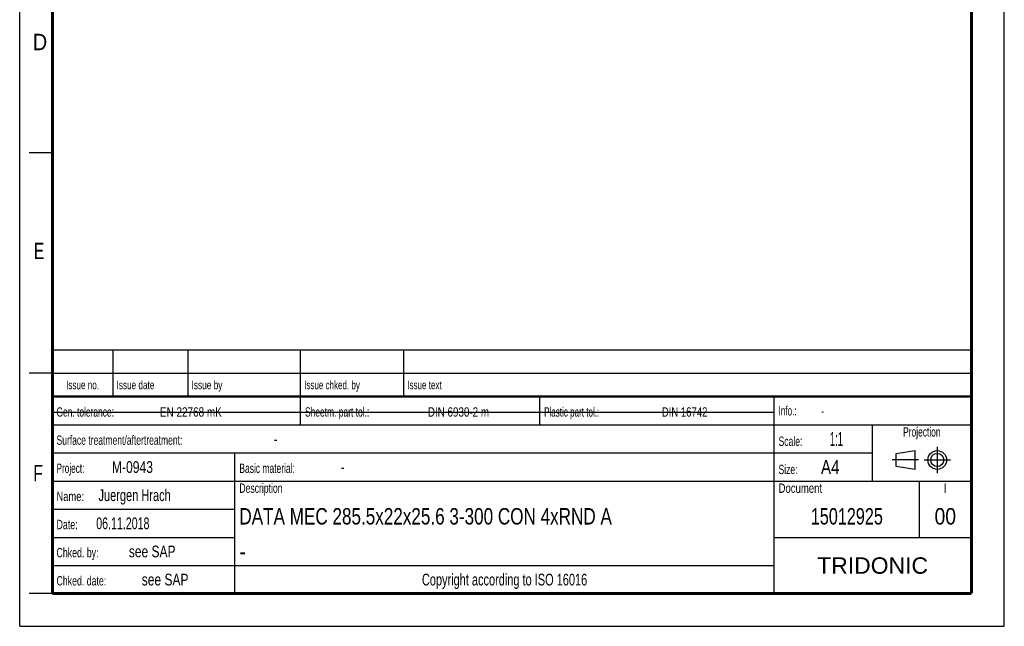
# Model space of a CAD drawing. Header units: millimetres. Extents: x 0 to 210, y 0 to 297.
# Tile 1 of 12: x 0 to 210, y 0 to 129. Entities that reach past the tile are written whole.
import ezdxf
from ezdxf.enums import TextEntityAlignment as Align

# ---------------------------------------------------------------- set-up
doc = ezdxf.new("R2010")
doc.units = ezdxf.units.MM
doc.header["$LTSCALE"] = 19.36
doc.linetypes.add('CENTER', pattern=[0.6, 0.375, -0.075, 0.075, -0.075])
doc.layers.get('0').update_dxf_attribs({"linetype": 'CONTINUOUS'})
doc.layers.add('DEFAULT_1', color=7, linetype='CENTER')
doc.layers.add('Z_NOTICE', color=7, linetype='CONTINUOUS')
doc.styles.get("Standard").update_dxf_attribs({"font": 'txt', "width": 0.7})
doc.styles.add('TEXTSTYLE_2', font='txt', dxfattribs={"width": 0.75})
doc.styles.add('TEXTSTYLE_5', font='arial.ttf')

# ---------------------------------------------------------------- blocks, each defined once
blk = doc.blocks.new('PROJEKTIONSMETHODE_BL0', base_point=(192.31, 35.47))
at = {"color": 2, "linetype": 'CONTINUOUS'}
for p, q in [((186.91, 36.87), (190.91, 37.47)), ((186.91, 34.07), (186.91, 36.87)), ((190.91, 37.47), (190.91, 33.47)), ((190.91, 33.47), (186.91, 34.07))]:
    blk.add_line(p, q, dxfattribs=at)
for radius in [2, 1.4]:
    blk.add_circle((195.71, 35.47), radius, dxfattribs=at)
at = {"layer": 'DEFAULT_1', "color": 2, "linetype": 'CENTER'}
for p, q in [((195.71, 38.27), (195.71, 32.67)), ((191.71, 35.47), (186.11, 35.47)), ((192.91, 35.47), (198.5, 35.47))]:
    blk.add_line(p, q, dxfattribs=at)

msp = doc.modelspace()

# ---------------------------------------------------------------- linework, layer by layer
at = {"color": 2, "linetype": 'CONTINUOUS'}
for p, q in [((0, 0), (0, 297)), ((210, 0), (210, 297)), ((7, 101), (2, 101)), ((6.914, 48.96), (6.914, 58.96)), ((6.914, 58.96), (202.914, 58.96)), ((19.914, 48.96), (19.914, 58.96)), ((35.914, 48.96), (35.914, 58.96)), ((59.914, 48.96), (59.914, 58.96)), ((81.914, 48.96), (81.914, 58.96)), ((202.914, 48.96), (202.914, 58.96)), ((7, 54), (2, 54)), ((6.914, 53.96), (202.914, 53.96)), ((6.914, 6.96), (6.914, 48.96)), ((6.914, 48.96), (202.914, 48.96)), ((6.914, 48.96), (202.914, 48.96)), ((59.914, 42.96), (59.914, 48.96)), ((110.914, 42.96), (110.914, 48.96)), ((160.914, 6.96), (160.914, 48.96)), ((202.914, 6.96), (202.914, 48.96)), ((6.914, 42.96), (202.914, 42.96)), ((181.914, 30.96), (181.914, 42.96)), ((6.914, 36.96), (181.914, 36.96)), ((45.914, 6.96), (45.914, 36.96)), ((6.914, 30.96), (202.914, 30.96)), ((191.914, 18.96), (191.914, 30.96)), ((6.914, 24.96), (45.914, 24.96)), ((6.914, 18.96), (45.914, 18.96)), ((160.914, 18.96), (202.914, 18.96)), ((6.914, 12.96), (160.914, 12.96)), ((7, 7), (2, 7)), ((6.914, 6.96), (202.914, 6.96)), ((0, 0), (210, 0))]:
    msp.add_line(p, q, dxfattribs=at)
at = {"color": 7, "linetype": 'CONTINUOUS'}
msp.add_line((6.949, 45.693), (160.749, 45.693), dxfattribs=at)
for points, const_width in [([(7, 7), (7, 290)], 0.7), ([(203, 7), (203, 290)], 0.7), ([(7, 49), (203, 49)], 0.5), ([(7, 7), (203, 7)], 0.7)]:
    msp.add_lwpolyline(points, dxfattribs=dict(at, const_width=const_width))

# ---------------------------------------------------------------- block references
at = {"color": 2, "linetype": 'CONTINUOUS'}
msp.add_blockref('PROJEKTIONSMETHODE_BL0', (192.305, 35.47), dxfattribs=at)

# ---------------------------------------------------------------- texts
at = {"color": 5, "linetype": 'CONTINUOUS', "style": 'TEXTSTYLE_2'}
for s, width, p in [('D', 0.904762, (2.807, 122.857)), ('E', 0.714286, (3.002, 78.302)), ('F', 0.714286, (2.922, 30.897))]:
    msp.add_text(s, height=3.5, dxfattribs=dict(at, width=width)).set_placement(p)
at = {"layer": 'Z_NOTICE', "color": 5, "linetype": 'CONTINUOUS', "style": 'TEXTSTYLE_2'}
for s, height, width, p in [('Issue date ', 1.8, 0.725108, (20.664, 50.56)), ('Issue by ', 1.8, 0.732804, (36.664, 50.56)), ('Issue chked. by', 1.8, 0.711111, (60.664, 50.56)), ('Issue text ', 1.8, 0.712121, (82.664, 50.56)), ('Gen. tolerance:', 2, 0.669841, (7.851, 44.71)), ('EN 22768 mK', 2, 0.792208, (29.911, 44.71)), ('Sheetm. part tol.:', 2, 0.67328, (60.851, 44.71)), ('DIN 6930-2 m', 2, 0.78373, (87.053, 44.71)), ('Plastic part tol.:', 2, 0.642857, (111.851, 44.71)), ('DIN 16742', 2, 0.759259, (136.958, 44.71)), ('Info.: ', 2, 0.64966, (161.851, 44.96)), ('Surface treatment/aftertreatment: ', 2, 0.681373, (7.851, 38.71)), ('Scale:  ', 2, 0.684524, (161.851, 38.46)), ('1:1', 3, 0.5, (172.803, 38.46)), ('-', 2.5, 0.714286, (54.184, 38.71)), ('Project: ', 2, 0.656085, (7.851, 32.71)), ('M-0943', 2.5, 0.77381, (19.661, 32.71)), ('Basic material: ', 2, 0.675595, (46.851, 32.71)), ('-', 2.5, 0.714286, (68.47, 32.71)), ('Size: ', 2, 0.678571, (161.851, 32.46)), (' A4', 3, 0.809524, (169.994, 32.46)), ('Juergen Hrach', 2.5, 0.703297, (16.803, 26.71)), ('Description', 2, 0.688312, (46.851, 28.46)), ('Document', 2, 0.761905, (161.851, 28.46)), ('Name: ', 2, 0.746032, (7.851, 26.71)), ('06.11.2018', 2.5, 0.678571, (16.327, 20.71)), ('Date: ', 2, 0.706349, (7.851, 20.71)), ('Chked. by: ', 2, 0.701299, (7.851, 14.71)), ('see SAP', 2.5, 0.765306, (23.28, 14.71)), ('Chked. date: ', 2, 0.699634, (7.851, 8.71)), ('see SAP', 2.5, 0.765306, (26.042, 8.71))]:
    msp.add_text(s, height=height, dxfattribs=dict(at, width=width)).set_placement(p)
for s, height, width, p in [('Issue no.', 1.8, 0.719577, (13.414, 50.56)), ('Projection', 2, 0.671429, (192.414, 40.46)), ('I', 2, 0.833333, (197.414, 28.46)), ('Copyright according to ISO 16016', 2.5, 0.700149, (103.414, 8.71))]:
    msp.add_text(s, height=height, dxfattribs=dict(at, width=width)).set_placement(p, align=Align.CENTER)
at = {"layer": 'Z_NOTICE', "color": 5, "linetype": 'CONTINUOUS', "width": 0.714286}
msp.add_text('-', height=1.8, dxfattribs=at).set_placement((170.946, 44.96))
at = {"layer": 'Z_NOTICE', "color": 7, "linetype": 'CONTINUOUS', "style": 'TEXTSTYLE_2'}
for s, width, p in [('DATA MEC 285.5x22x25.6 3-300 CON 4xRND A', 0.779167, (46.851, 21.71)), ('-', 0.904762, (46.851, 14.21))]:
    msp.add_text(s, height=3.5, dxfattribs=dict(at, width=width)).set_placement(p)
for s, width, p in [('15012925', 0.738095, (176.414, 21.71)), ('00', 0.880952, (197.414, 21.71))]:
    msp.add_text(s, height=3.5, dxfattribs=dict(at, width=width)).set_placement(p, align=Align.CENTER)
at = {"layer": 'Z_NOTICE', "color": 5, "linetype": 'CONTINUOUS', "style": 'TEXTSTYLE_5'}
msp.add_text('TRIDONIC', height=3.5, dxfattribs=at).set_placement((181.914, 11.21), align=Align.CENTER)

doc.saveas('drawing.dxf')
